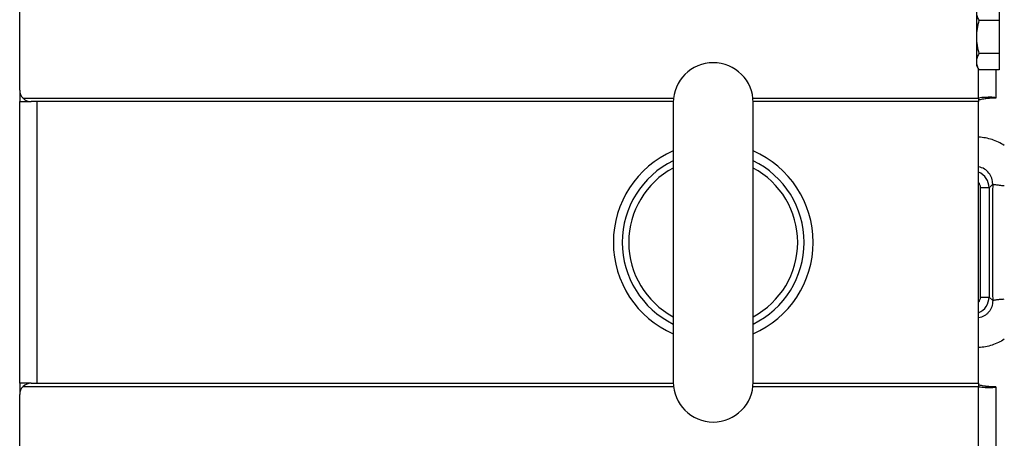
# Model space of a CAD drawing. Extents: x -1425 to 1181, y 8 to 1322.
# Tile 6 of 63: x -777 to -605, y 248 to 321. Entities that reach past the tile are written whole.
import ezdxf

# ---------------------------------------------------------------- set-up
doc = ezdxf.new("R2010")
doc.units = 0
doc.header["$LTSCALE"] = 65.395
doc.layers.add('SG38_1', color=7, linetype='CONTINUOUS')

msp = doc.modelspace()

# ---------------------------------------------------------------- linework, layer by layer
at = {"layer": 'SG38_1', "color": 6, "linetype": 'CONTINUOUS'}
for p, q in [((-777.29, 308.57), (-777.29, 424.76)), ((-609.69, 322.89), (-609.69, 312.89)), ((-605.69, 320.78), (-609.25, 320.78)), ((-605.69, 315), (-609.25, 315)), ((-609.69, 312.89), (-609.25, 312.12)), ((-605.69, 312.12), (-609.25, 312.12)), ((-606.29, 312.12), (-606.29, 307.2)), ((-606.29, 307.2), (-607.39, 307.2)), ((-777.29, 257.2), (-777.29, 306.57)), ((-662.79, 306.39), (-662.79, 257.39)), ((-648.79, 257.39), (-648.79, 306.39)), ((-609.29, 257.2), (-609.29, 306.57)), ((-606.29, 256.58), (-606.29, 139.02)), ((-777.29, 139.02), (-777.29, 255.2))]:
    msp.add_line(p, q, dxfattribs=at)
at = {"layer": 'SG38_1', "color": 2, "linetype": 'CONTINUOUS'}
for p, q in [((-605.69, 323.66), (-605.69, 312.12)), ((-777.29, 308.57), (-777.29, 306.57)), ((-609.29, 307.2), (-609.29, 306.57)), ((-777.29, 306.57), (-775.32, 306.57)), ((-775.79, 306.57), (-775.79, 306.64)), ((-774.29, 306.57), (-775.29, 306.57)), ((-608.97, 272.31), (-608.97, 291.47)), ((-777.29, 257.2), (-777.29, 255.2)), ((-775.32, 257.2), (-777.29, 257.2)), ((-775.79, 257.14), (-775.79, 257.2)), ((-775.29, 257.2), (-774.29, 257.2)), ((-609.29, 257.2), (-609.29, 256.58))]:
    msp.add_line(p, q, dxfattribs=at)
at = {"layer": 'SG38_1', "color": 9, "linetype": 'CONTINUOUS'}
for p, q in [((-609.29, 307.2), (-609.29, 312.2)), ((-776.74, 307.2), (-662.75, 307.2)), ((-648.84, 307.2), (-609.29, 307.2)), ((-774.29, 306.57), (-774.29, 257.2)), ((-662.79, 306.57), (-774.29, 306.57)), ((-609.29, 306.57), (-648.8, 306.57)), ((-607.47, 291.47), (-606.83, 292.11)), ((-607.47, 291.47), (-608.97, 291.47)), ((-607.47, 291.47), (-607.47, 272.31)), ((-608.97, 272.31), (-607.47, 272.31)), ((-606.83, 271.67), (-607.47, 272.31)), ((-774.29, 257.2), (-662.79, 257.2)), ((-648.8, 257.2), (-609.29, 257.2)), ((-662.75, 256.58), (-776.74, 256.58)), ((-609.29, 256.58), (-648.84, 256.58)), ((-609.29, 141.47), (-609.29, 256.58))]:
    msp.add_line(p, q, dxfattribs=at)
at = {"layer": 'SG38_1', "color": 6, "linetype": 'CONTINUOUS'}
for points in [[(-608.12, 307.13), (-608.09, 307.13), (-608.04, 307.14), (-607.99, 307.15), (-607.94, 307.15), (-607.89, 307.16), (-607.84, 307.16), (-607.8, 307.17)], [(-607.8, 307.17), (-607.75, 307.17), (-607.71, 307.18), (-607.67, 307.18), (-607.64, 307.18), (-607.6, 307.19), (-607.57, 307.19), (-607.54, 307.19), (-607.51, 307.19), (-607.48, 307.19), (-607.46, 307.2), (-607.44, 307.2), (-607.42, 307.2), (-607.41, 307.2), (-607.4, 307.2), (-607.39, 307.2), (-607.39, 307.2)], [(-607.8, 256.61), (-607.84, 256.61), (-607.89, 256.62), (-607.94, 256.63), (-607.99, 256.63), (-608.04, 256.64), (-608.09, 256.65), (-608.12, 256.65)], [(-606.29, 256.58), (-607.39, 256.58), (-607.39, 256.58), (-607.4, 256.58), (-607.41, 256.58), (-607.42, 256.58), (-607.44, 256.58), (-607.46, 256.58), (-607.48, 256.58), (-607.51, 256.59), (-607.54, 256.59), (-607.57, 256.59), (-607.6, 256.59), (-607.63, 256.59), (-607.67, 256.6), (-607.71, 256.6), (-607.75, 256.61), (-607.8, 256.61)]]:
    msp.add_lwpolyline(points, dxfattribs=at)
for centre, radius, start, end in [((-655.79, 306.39), 7, 0, 180), ((-775.29, 308.57), 2, 180, 270), ((-655.79, 281.89), 15.94, 116.054, 243.946), ((-655.79, 281.89), 15.94, 296.054, 63.946), ((-655.79, 281.89), 14.8, 118.2228, 241.7772), ((-655.79, 281.89), 14.8, 298.2228, 61.7772), ((-775.29, 255.2), 2, 90, 180), ((-655.79, 257.39), 7, 180, 360)]:
    msp.add_arc(centre, radius, start, end, dxfattribs=at)
at = {"layer": 'SG38_1', "color": 2, "linetype": 'CONTINUOUS'}
for centre, radius, start, end in [((-655.79, 281.89), 17.5, 113.5795, 246.4205), ((-655.79, 281.89), 17.5, 293.5795, 66.4205), ((-610.47, 291.47), 1.5, 359.9683, 38.4027), ((-610.47, 272.31), 1.5, 321.6117, 0.0317)]:
    msp.add_arc(centre, radius, start, end, dxfattribs=at)
at = {"layer": 'SG38_1', "color": 9, "linetype": 'CONTINUOUS'}
for centre, radius, start, end in [((-610.47, 291.46), 3, 0.0784, 66.8743), ((2136.51, 281.89), 2743.36, 179.78653, 180.21347), ((-610.47, 272.31), 3, 293.1256, 359.9217)]:
    msp.add_arc(centre, radius, start, end, dxfattribs=at)
at = {"layer": 'SG38_1', "color": 6, "linetype": 'CONTINUOUS'}
for points, knots in [([(-609.69, 322.22), (-609.69, 322.1), (-609.67, 321.85), (-609.55, 321.35), (-609.38, 321), (-609.25, 320.78)], [0, 0, 0, 0, 0.240568, 0.48584, 1, 1, 1, 1]), ([(-609.25, 320.78), (-609.38, 320.31), (-609.61, 319.35), (-609.69, 318.38), (-609.69, 317.89)], [0, 0, 0, 0, 0.500112, 1, 1, 1, 1]), ([(-609.69, 317.89), (-609.69, 317.4), (-609.61, 316.42), (-609.38, 315.47), (-609.25, 315)], [0, 0, 0, 0, 0.499888, 1, 1, 1, 1]), ([(-609.25, 315), (-609.38, 314.78), (-609.55, 314.42), (-609.67, 313.93), (-609.69, 313.68), (-609.69, 313.56)], [0, 0, 0, 0, 0.51416, 0.759432, 1, 1, 1, 1]), ([(-609.69, 313.56), (-609.69, 313.44), (-609.67, 313.19), (-609.55, 312.69), (-609.38, 312.34), (-609.25, 312.12)], [0, 0, 0, 0, 0.240568, 0.48584, 1, 1, 1, 1]), ([(-606.29, 307.2), (-606.29, 307.21), (-606.31, 307.22), (-606.33, 307.23), (-606.37, 307.25), (-606.43, 307.26), (-606.58, 307.29), (-606.83, 307.32), (-607.2, 307.33), (-607.65, 307.33), (-608.16, 307.31), (-608.72, 307.27), (-609.1, 307.22), (-609.29, 307.2)], [0, 0, 0, 0, 0.00873, 0.015682, 0.024707, 0.049261, 0.082574, 0.174614, 0.297888, 0.447951, 0.619287, 0.805584, 1, 1, 1, 1]), ([(-609.29, 306.89), (-609.08, 306.94), (-608.69, 307.03), (-608.29, 307.1), (-608.12, 307.13)], [0, 0, 0, 0, 0.558144, 1, 1, 1, 1]), ([(-608.12, 256.65), (-608.29, 256.68), (-608.69, 256.75), (-609.08, 256.84), (-609.29, 256.89)], [0, 0, 0, 0, 0.441856, 1, 1, 1, 1]), ([(-609.29, 256.58), (-609.1, 256.56), (-608.72, 256.51), (-608.16, 256.47), (-607.65, 256.45), (-607.2, 256.45), (-606.83, 256.46), (-606.58, 256.49), (-606.43, 256.51), (-606.37, 256.53), (-606.33, 256.55), (-606.31, 256.56), (-606.29, 256.57), (-606.29, 256.58)], [0, 0, 0, 0, 0.194416, 0.380713, 0.552049, 0.702112, 0.825386, 0.917426, 0.950739, 0.975293, 0.984318, 0.99127, 1, 1, 1, 1])]:
    msp.add_open_spline(points, degree=3, knots=knots, dxfattribs=at)
at = {"layer": 'SG38_1', "color": 9, "linetype": 'CONTINUOUS'}
for points, knots in [([(-604.79, 298.88), (-605.46, 299.32), (-606.92, 300), (-608.5, 300.29), (-609.29, 300.33)], [0, 0, 0, 0, 0.499675, 1, 1, 1, 1]), ([(-606.83, 292.11), (-606.82, 292.46), (-606.93, 293.15), (-607.43, 294.09), (-608.25, 294.81), (-608.94, 295.06), (-609.29, 295.12)], [0, 0, 0, 0, 0.245401, 0.491977, 0.743441, 1, 1, 1, 1]), ([(-604.79, 291.8), (-605.08, 291.82), (-605.47, 291.85), (-605.96, 291.91), (-606.25, 291.95), (-606.48, 291.98), (-606.65, 292.02), (-606.75, 292.06), (-606.81, 292.09), (-606.82, 292.1), (-606.83, 292.11)], [0, 0, 0, 0, 0.40837, 0.57569, 0.715622, 0.827254, 0.910678, 0.967178, 0.986209, 1, 1, 1, 1]), ([(-606.83, 271.67), (-606.82, 271.31), (-606.94, 270.6), (-607.37, 269.81), (-607.87, 269.3), (-608.3, 269), (-608.78, 268.78), (-609.12, 268.69), (-609.29, 268.66)], [0, 0, 0, 0, 0.252807, 0.50296, 0.627579, 0.751806, 0.875849, 1, 1, 1, 1]), ([(-606.83, 271.67), (-606.82, 271.68), (-606.8, 271.69), (-606.74, 271.72), (-606.63, 271.76), (-606.45, 271.8), (-606.22, 271.84), (-605.93, 271.88), (-605.45, 271.93), (-605.07, 271.96), (-604.79, 271.97)], [0, 0, 0, 0, 0.015156, 0.036147, 0.097569, 0.185736, 0.300333, 0.440464, 0.604867, 1, 1, 1, 1]), ([(-604.79, 264.89), (-605.46, 264.46), (-606.92, 263.78), (-608.5, 263.49), (-609.29, 263.45)], [0, 0, 0, 0, 0.499676, 1, 1, 1, 1])]:
    msp.add_open_spline(points, degree=3, knots=knots, dxfattribs=at)

doc.saveas('drawing.dxf')
